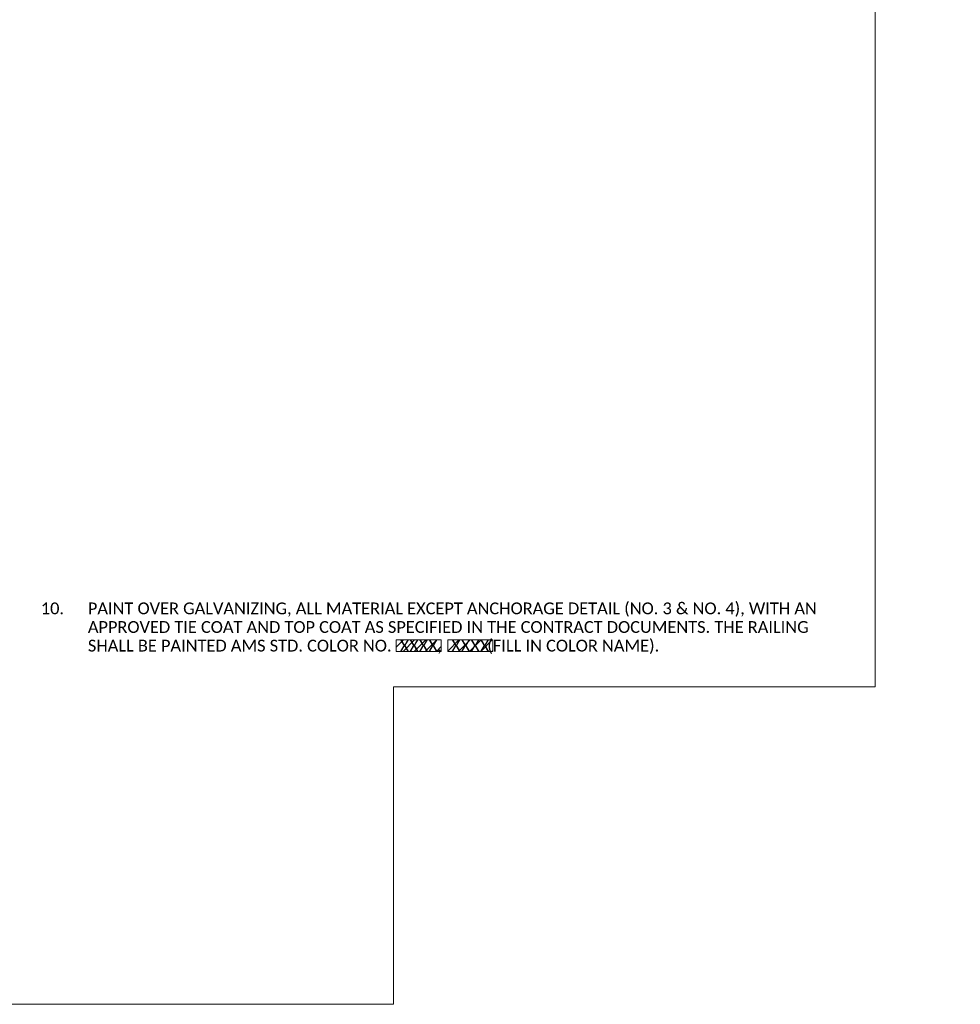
# Model space of a CAD drawing. Extents: x 5346 to 6510, y 24357 to 24612.
# Tile 13 of 18: x 5615 to 5735, y 24357 to 24483. Entities that reach past the tile are written whole.
import ezdxf
from ezdxf.enums import TextEntityAlignment as Align

# ---------------------------------------------------------------- set-up
doc = ezdxf.new("R2010")
doc.units = 0
doc.header["$MEASUREMENT"] = 0
doc.layers.add('B_ANNO_DESIGN_NOTES', color=1, linetype='Continuous', lineweight=18, true_color=0xff0000)
doc.layers.add('B_ANNO_NOPLOT', color=47, linetype='Continuous', lineweight=18, plot=False)
doc.layers.add('B_ANNO_TEXT', color=7, linetype='Continuous', lineweight=18)
doc.styles.add('Annotative', font='calibri.ttf', dxfattribs={"height": 0.0625})

# ---------------------------------------------------------------- blocks, each defined once
blk = doc.blocks.new('*U139')
at = {"layer": 'B_ANNO_DESIGN_NOTES'}
h = blk.add_hatch(dxfattribs=at)
h.set_pattern_fill('ANSI31', color=256, scale=8)
h.set_pattern_definition([(45, (323.0170876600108, 45.469087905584), (-0.7071067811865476, 0.7071067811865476), [])])
h.paths.add_polyline_path([(322.6627558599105, 44.98306590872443), (322.6627558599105, 46.45510990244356), (316.9304107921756, 46.45510990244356), (316.9304107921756, 44.98306590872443)])
h.paths.add_polyline_path([(329.2379608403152, 44.98306590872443), (329.2379608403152, 46.45510990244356), (323.5056157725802, 46.45510990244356), (323.5056157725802, 44.98306590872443)])
at = {"layer": 'B_ANNO_DESIGN_NOTES', "elevation": 0.8422459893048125, "flags": 128}
for points in [[(316.9304107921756, 46.45510990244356), (322.6627558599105, 46.45510990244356), (322.6627558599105, 44.98306590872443), (316.9304107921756, 44.98306590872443), (316.9304107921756, 46.45510990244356)], [(323.5056157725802, 46.45510990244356), (329.2379608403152, 46.45510990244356), (329.2379608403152, 44.98306590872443), (323.5056157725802, 44.98306590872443), (323.5056157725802, 46.45510990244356)]]:
    blk.add_lwpolyline(points, dxfattribs=at)
at = {"layer": 'B_ANNO_NOPLOT', "flags": 128}
blk.add_lwpolyline([(0, -1.564621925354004e-07), (-1.005828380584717e-07, 251.9999999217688), (323.9276625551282, 251.9999999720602), (323.9276625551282, 238.8551610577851), (377.999999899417, 238.8551610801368), (377.9999999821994, 40.49960514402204), (316.5707527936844, 40.49960512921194), (316.5707528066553, -3.352778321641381e-08)], close=True, dxfattribs=at)
at = {"layer": 'B_ANNO_TEXT', "insert": (271.6079294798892, 51.23306590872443, 0.8422459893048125), "char_height": 1.5, "width": 104.7674781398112, "attachment_point": 1, "line_spacing_factor": 0.95, "style": 'Annotative'}
blk.add_mtext('10.^IPAINT OVER GALVANIZING, ALL MATERIAL EXCEPT ANCHORAGE DETAIL (NO. 3 & NO. 4), WITH AN \\P^IAPPROVED TIE COAT AND TOP COAT AS SPECIFIED IN THE CONTRACT DOCUMENTS. THE RAILING ^I^ISHALL BE PAINTED AMS STD. COLOR NO.           ,           (FILL IN COLOR NAME).', dxfattribs=at)
at = {"layer": 'B_ANNO_TEXT', "style": 'Annotative'}
for tag, p in [('NUMB', (319.796583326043, 45.73306590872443, 0.8422459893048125)), ('NAME', (326.3717883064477, 45.73306590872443, 0.8422459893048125))]:
    blk.add_attdef(tag, text='', height=1.5, dxfattribs=at).set_placement(p, align=Align.MIDDLE_CENTER)

msp = doc.modelspace()

# ---------------------------------------------------------------- block references
msp.add_blockref('*U139', (5346.317402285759, 24357.0958767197)).add_auto_attribs({'NUMB': 'XXXX', 'NAME': 'XXXX'})

doc.saveas('drawing.dxf')
